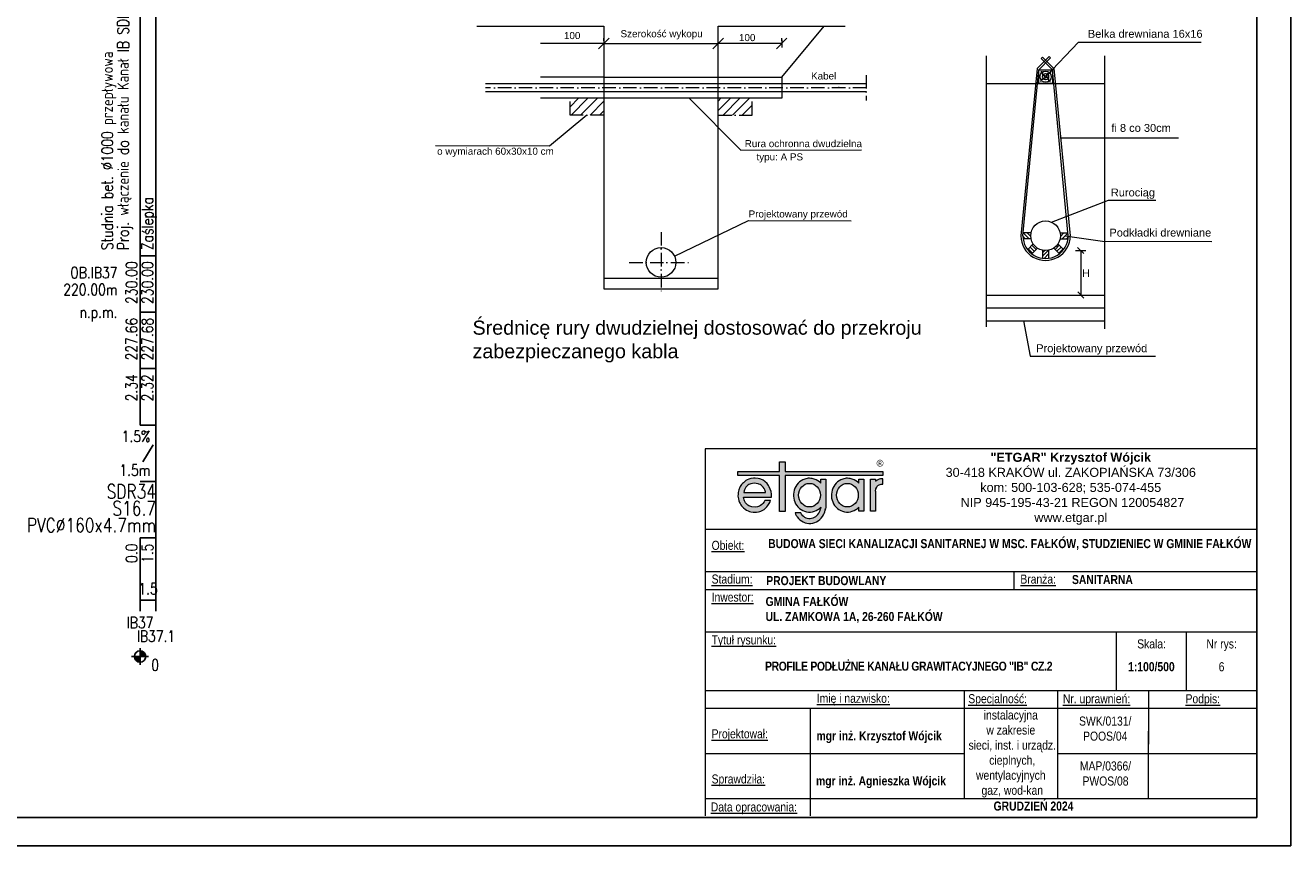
# Model space of a CAD drawing. Header units: metres. Extents: x -25 to 2175, y -3394 to -342.
# Tile 15 of 52: x 1051 to 1275, y -2877 to -2732. Entities that reach past the tile are written whole.
import ezdxf
from ezdxf.enums import TextEntityAlignment as Align

# ---------------------------------------------------------------- set-up
doc = ezdxf.new("R2010")
doc.units = ezdxf.units.M
doc.header["$LTSCALE"] = 0.2
doc.linetypes.add('ACAD_ISO10W100', pattern=[18, 12, -3, 0, -3])
doc.layers.get('0').update_dxf_attribs({"color": 8, "linetype": 'CONTINUOUS'})
doc.layers.add('_00_Formatka', color=7, linetype='CONTINUOUS', lineweight=20)
for name, color, linetype in [('linia pomocnicze', 255, 'CONTINUOUS'), ('Linie_tabeli', 7, 'CONTINUOUS'), ('oś', 7, 'CONTINUOUS'), ('Pompownia_P8_Liczby', 7, 'CONTINUOUS'), ('Pompownia_P8_Linie_tabeli', 7, 'CONTINUOUS'), ('Pompownia_P8_Opis_PZ', 7, 'CONTINUOUS'), ('Pompownia_P8_Opis_wl', 7, 'CONTINUOUS'), ('warstwa_nr_0', 8, 'CONTINUOUS')]:
    doc.layers.add(name, color=color, linetype=linetype)
doc.styles.add('Arial', font='arial.ttf')
doc.styles.add('Arial Narrow', font='ARIALN.TTF', dxfattribs={"height": 3.5})
doc.styles.add('OPISOWY', font='txt.shx')
doc.styles.get("Standard").update_dxf_attribs({"font": 'simplex.shx'})
doc.styles.add('TABELA', font='romans.shx', dxfattribs={"height": 2})
pattern_1 = [(45, (1011.8106, -2895.2487), (-0.841899, 0.841899), [])]

# ---------------------------------------------------------------- blocks, each defined once
blk = doc.blocks.new('_Oblique')
at = {"color": 0, "lineweight": -2}
blk.add_line((-0.5, -0.5), (0.5, 0.5), dxfattribs=at)
blk = doc.blocks.new('A$C24AC0CAE')
for color, points in [(3, [(25.67, 9.23), (8.35, 9.23), (8.35, 10.93), (7.36, 10.93), (7.36, 9.23), (0, 9.23), (0, 8.48), (7.36, 8.48), (7.36, 2.1), (8.35, 2.1), (8.35, 8.48), (25.67, 8.48)]), (256, [(25.37, 6.95), (25.67, 6.95), (25.67, 7.92), (25.25, 7.92), (25.03, 7.84), (24.89, 7.78), (24.78, 7.71), (24.68, 7.65), (24.6, 7.6), (24.52, 7.53), (24.45, 7.47), (24.39, 7.47), (24.39, 7.84), (23.5, 7.84), (23.5, 2.15), (24.39, 2.15), (24.39, 5.74), (24.47, 6.12), (24.61, 6.45), (24.73, 6.64), (24.82, 6.71), (24.92, 6.78), (25.06, 6.84), (25.24, 6.91)])]:
    blk.add_hatch(color=color).paths.add_polyline_path(points)
h = blk.add_hatch(color=256)
h.paths.add_polyline_path([(4.95, 2.74), (5.13, 2.92), (5.32, 3.17), (5.56, 3.54), (5.71, 3.84), (5.78, 4.06), (4.79, 4.06), (4.63, 3.8), (4.45, 3.55), (4.26, 3.37), (4.01, 3.17), (3.83, 3.06), (3.45, 2.93), (3.05, 2.88), (2.5, 2.93), (2.27, 3), (1.96, 3.12), (1.78, 3.24), (1.52, 3.48), (1.34, 3.68), (1.22, 3.87), (1.17, 3.99), (1.1, 4.18), (1.04, 4.43), (1.01, 4.65), (5.96, 4.65), (5.95, 5.18), (5.87, 5.64), (5.75, 6.08), (5.57, 6.46), (5.4, 6.75), (5.17, 7.07), (4.8, 7.43), (4.48, 7.64), (4.09, 7.83), (3.87, 7.9), (3.58, 7.97), (3.09, 8), (2.75, 8), (2.3, 7.95), (1.94, 7.84), (1.64, 7.71), (1.4, 7.59), (1.22, 7.46), (1.09, 7.34), (0.97, 7.21), (0.84, 7.09), (0.73, 6.97), (0.66, 6.89), (0.53, 6.72), (0.41, 6.54), (0.34, 6.41), (0.27, 6.25), (0.22, 6.15), (0.17, 5.98), (0.09, 5.7), (0.06, 5.51), (0.03, 5.2), (0.02, 4.85), (0.09, 4.36), (0.18, 3.99), (0.28, 3.73), (0.4, 3.52), (0.53, 3.3), (0.66, 3.14), (0.78, 2.99), (0.97, 2.79), (1.28, 2.53), (1.53, 2.36), (1.81, 2.23), (2.07, 2.12), (2.31, 2.05), (2.69, 1.99), (3, 1.99), (3.3, 1.99), (3.67, 2.05), (3.89, 2.11), (4.05, 2.18), (4.32, 2.3), (4.63, 2.49)])
h.paths.add_polyline_path([(1.06, 5.48), (1.1, 5.75), (1.16, 5.93), (1.28, 6.22), (1.41, 6.4), (1.53, 6.53), (1.65, 6.65), (1.78, 6.77), (1.96, 6.9), (2.3, 7.02), (2.58, 7.09), (2.92, 7.14), (3.24, 7.09), (3.57, 7.03), (3.74, 6.96), (3.93, 6.89), (4.13, 6.76), (4.25, 6.65), (4.38, 6.54), (4.51, 6.4), (4.63, 6.19), (4.75, 5.95), (4.81, 5.78), (4.87, 5.63), (4.88, 5.48)], flags=16)
h = blk.add_hatch(color=256)
edge = h.paths.add_edge_path()
edge.add_line((15.56, 7.84), (14.67, 7.84))
edge.add_line((14.67, 7.84), (14.67, 7.15))
edge.add_spline(control_points=[(14.67, 7.15), (14.6, 7.22), (14.52, 7.29), (14.08, 7.66), (13.64, 7.87), (13.02, 7.99), (12.85, 8), (12.69, 8), (12.4, 8), (12.12, 7.96), (11.41, 7.73), (11, 7.46), (10.35, 6.78), (10.11, 6.36), (9.84, 5.45), (9.81, 4.96), (9.97, 4.03), (10.15, 3.58), (10.7, 2.81), (11.07, 2.5), (11.91, 2.08), (12.39, 1.99), (13.33, 2.05), (13.79, 2.2), (14.36, 2.58), (14.52, 2.71), (14.67, 2.87)], knot_values=[5.520049, 5.520049, 5.520049, 5.520049, 5.626987, 5.626987, 6.112202, 6.112202, 6.283185, 6.283185, 6.283185, 6.572803, 6.572803, 7.058019, 7.058019, 7.543234, 7.543234, 8.028449, 8.028449, 8.513665, 8.513665, 8.99888, 8.99888, 9.484095, 9.484095, 9.969311, 9.969311, 10.188021, 10.188021, 10.188021, 10.188021], degree=3, periodic=0)
edge.add_line((14.68, 2.87), (14.63, 2.59))
edge.add_ellipse((12.73, 2.97), major_axis=(0, 2.09), ratio=0.923674, start_angle=136.5689, end_angle=259.5379, ccw=False)
edge.add_line((11.41, 1.46), (11.27, 1.63))
edge.add_line((11.27, 1.63), (11.2, 1.79))
edge.add_line((11.2, 1.79), (11.17, 1.87))
edge.add_line((11.17, 1.87), (10.15, 1.87))
edge.add_line((10.15, 1.87), (10.2, 1.67))
edge.add_spline(control_points=[(10.2, 1.67), (10.29, 1.49), (10.39, 1.32), (10.78, 0.78), (11.15, 0.47), (11.99, 0.06), (12.47, -0.03), (13.4, 0.04), (13.86, 0.2), (14.64, 0.73), (14.96, 1.09), (15.32, 1.77), (15.42, 2.05), (15.48, 2.35)], knot_values=[2.033718, 2.033718, 2.033718, 2.033718, 2.238106, 2.238106, 2.725025, 2.725025, 3.211944, 3.211944, 3.698864, 3.698864, 4.185783, 4.185783, 4.49503, 4.49503, 4.49503, 4.49503], degree=3, periodic=0)
edge.add_line((15.48, 2.35), (15.56, 2.85))
edge.add_line((15.56, 2.85), (15.56, 7.84))
edge = h.paths.add_edge_path(flags=16)
edge.add_ellipse((12.69, 5.01), major_axis=(0, 2.09), ratio=0.923674, start_angle=0, end_angle=360)
h = blk.add_hatch(color=256)
edge = h.paths.add_edge_path()
edge.add_line((22.3, 7.84), (21.41, 7.84))
edge.add_line((21.41, 7.84), (21.41, 7.13))
edge.add_spline(control_points=[(21.41, 7.13), (21.33, 7.21), (21.25, 7.29), (20.81, 7.66), (20.37, 7.87), (19.74, 7.99), (19.58, 8), (19.41, 8)], knot_values=[5.512455, 5.512455, 5.512455, 5.512455, 5.626987, 5.626987, 6.112202, 6.112202, 6.283185, 6.283185, 6.283185, 6.283185], degree=3, periodic=0)
edge.add_spline(control_points=[(19.41, 8), (19.13, 8), (18.85, 7.96), (18.13, 7.73), (17.72, 7.46), (17.08, 6.78), (16.84, 6.36), (16.57, 5.45), (16.54, 4.96), (16.69, 4.03), (16.87, 3.58), (17.42, 2.81), (17.79, 2.5), (18.64, 2.08), (19.11, 1.99), (20.05, 2.05), (20.51, 2.2), (21.09, 2.58), (21.26, 2.72), (21.41, 2.88)], knot_values=[6.283185, 6.283185, 6.283185, 6.283185, 6.572803, 6.572803, 7.058019, 7.058019, 7.543234, 7.543234, 8.028449, 8.028449, 8.513665, 8.513665, 8.99888, 8.99888, 9.484095, 9.484095, 9.969311, 9.969311, 10.195609, 10.195609, 10.195609, 10.195609], degree=3, periodic=0)
edge.add_line((21.41, 2.88), (21.41, 2.15))
edge.add_line((21.41, 2.15), (22.3, 2.15))
edge.add_line((22.3, 2.15), (22.3, 7.84))
edge = h.paths.add_edge_path(flags=16)
edge.add_ellipse((19.41, 5.01), major_axis=(0, 2.09), ratio=0.923674, start_angle=0, end_angle=360)
at = {"color": 3}
for points in [[(7.36, 8.48), (0, 8.48), (0, 9.23), (7.36, 9.23)], [(7.36, 9.23), (7.36, 10.93), (8.35, 10.93), (8.35, 9.23)], [(8.35, 9.23), (25.67, 9.23), (25.67, 8.48), (8.35, 8.48)], [(8.35, 8.48), (8.35, 2.1), (7.36, 2.1), (7.36, 8.48)]]:
    blk.add_lwpolyline(points, dxfattribs=at)
for points in [[(1.01, 4.65), (5.96, 4.65), (5.95, 5.18), (5.87, 5.64), (5.75, 6.08), (5.57, 6.46), (5.4, 6.75), (5.17, 7.07), (4.8, 7.43), (4.48, 7.64), (4.09, 7.83), (3.87, 7.9), (3.58, 7.97), (3.09, 8), (2.75, 8), (2.3, 7.95), (1.94, 7.84), (1.64, 7.71), (1.4, 7.59), (1.22, 7.46), (1.09, 7.34), (0.97, 7.21), (0.84, 7.09), (0.73, 6.97), (0.66, 6.89), (0.53, 6.72), (0.41, 6.54), (0.34, 6.41), (0.27, 6.25), (0.22, 6.15), (0.17, 5.98), (0.09, 5.7), (0.06, 5.51), (0.03, 5.2), (0.02, 4.85), (0.09, 4.36), (0.18, 3.99), (0.28, 3.73), (0.4, 3.52), (0.53, 3.3), (0.66, 3.14), (0.78, 2.99), (0.97, 2.79), (1.28, 2.53), (1.53, 2.36), (1.81, 2.23), (2.07, 2.12), (2.31, 2.05), (2.69, 1.99), (3, 1.99), (3.3, 1.99), (3.67, 2.05), (3.89, 2.11), (4.05, 2.18), (4.32, 2.3), (4.63, 2.49), (4.95, 2.74), (5.13, 2.92), (5.32, 3.17), (5.56, 3.54), (5.71, 3.84), (5.78, 4.06), (4.79, 4.06), (4.63, 3.8), (4.45, 3.55), (4.26, 3.37), (4.01, 3.17), (3.83, 3.06), (3.45, 2.93), (3.05, 2.88), (2.5, 2.93), (2.27, 3), (1.96, 3.12), (1.78, 3.24), (1.52, 3.48), (1.34, 3.68), (1.22, 3.87), (1.17, 3.99), (1.1, 4.18), (1.04, 4.43)], [(1.06, 5.48), (4.88, 5.48), (4.87, 5.63), (4.81, 5.78), (4.75, 5.95), (4.63, 6.19), (4.51, 6.4), (4.38, 6.54), (4.25, 6.65), (4.13, 6.76), (3.93, 6.89), (3.74, 6.96), (3.57, 7.03), (3.24, 7.09), (2.92, 7.14), (2.58, 7.09), (2.3, 7.02), (1.96, 6.9), (1.78, 6.77), (1.65, 6.65), (1.53, 6.53), (1.41, 6.4), (1.28, 6.22), (1.16, 5.93), (1.1, 5.75)]]:
    blk.add_lwpolyline(points, close=True)
for points in [[(14.67, 7.15), (14.67, 7.84), (15.56, 7.84), (15.56, 2.85)], [(21.41, 7.13), (21.41, 7.84), (22.3, 7.84), (22.3, 2.15), (21.41, 2.15), (21.41, 2.88)], [(24.39, 5.74), (24.39, 2.15), (23.5, 2.15), (23.5, 7.84), (24.39, 7.84), (24.39, 7.47)], [(24.39, 5.74), (24.47, 6.12), (24.61, 6.45), (24.73, 6.64), (24.82, 6.71), (24.92, 6.78), (25.06, 6.84), (25.24, 6.91), (25.37, 6.95), (25.67, 6.95), (25.67, 7.92), (25.25, 7.92), (25.03, 7.84), (24.89, 7.78), (24.78, 7.71), (24.68, 7.65), (24.6, 7.6), (24.52, 7.53), (24.45, 7.47), (24.39, 7.47)], [(14.67, 2.85), (14.63, 2.59)], [(14.67, 2.85), (14.67, 2.87)], [(15.56, 2.85), (15.48, 2.35)], [(11.41, 1.46), (11.27, 1.63), (11.2, 1.79), (11.17, 1.87), (10.15, 1.87), (10.2, 1.67)]]:
    blk.add_lwpolyline(points)
for centre in [(12.69, 5.01), (19.41, 5.01)]:
    blk.add_ellipse(centre, major_axis=(0, 2.09), ratio=0.923674)
blk.add_ellipse((12.73, 2.97), major_axis=(0, 2.09), ratio=0.923674, start_param=2.383576, end_param=4.529791)
for points, knots in [([(14.67, 7.15), (14.6, 7.22), (14.52, 7.29), (14.08, 7.66), (13.64, 7.87), (13.02, 7.99), (12.85, 8), (12.69, 8), (12.4, 8), (12.12, 7.96), (11.41, 7.73), (11, 7.46), (10.35, 6.78), (10.11, 6.36), (9.84, 5.45), (9.81, 4.96), (9.97, 4.03), (10.15, 3.58), (10.7, 2.81), (11.07, 2.5), (11.91, 2.08), (12.39, 1.99), (13.33, 2.05), (13.79, 2.2), (14.36, 2.58), (14.52, 2.71), (14.67, 2.87)], [5.520049, 5.520049, 5.520049, 5.520049, 5.626987, 5.626987, 6.112202, 6.112202, 6.283185, 6.283185, 6.283185, 6.572803, 6.572803, 7.058019, 7.058019, 7.543234, 7.543234, 8.028449, 8.028449, 8.513665, 8.513665, 8.99888, 8.99888, 9.484095, 9.484095, 9.969311, 9.969311, 10.188021, 10.188021, 10.188021, 10.188021]), ([(21.41, 7.13), (21.33, 7.21), (21.25, 7.29), (20.81, 7.66), (20.37, 7.87), (19.74, 7.99), (19.58, 8), (19.41, 8), (19.13, 8), (18.85, 7.96), (18.13, 7.73), (17.72, 7.46), (17.08, 6.78), (16.84, 6.36), (16.57, 5.45), (16.54, 4.96), (16.69, 4.03), (16.87, 3.58), (17.42, 2.81), (17.79, 2.5), (18.64, 2.08), (19.11, 1.99), (20.05, 2.05), (20.51, 2.2), (21.09, 2.58), (21.26, 2.72), (21.41, 2.88)], [5.512455, 5.512455, 5.512455, 5.512455, 5.626987, 5.626987, 6.112202, 6.112202, 6.283185, 6.283185, 6.283185, 6.572803, 6.572803, 7.058019, 7.058019, 7.543234, 7.543234, 8.028449, 8.028449, 8.513665, 8.513665, 8.99888, 8.99888, 9.484095, 9.484095, 9.969311, 9.969311, 10.195609, 10.195609, 10.195609, 10.195609]), ([(10.2, 1.67), (10.29, 1.49), (10.39, 1.32), (10.78, 0.78), (11.15, 0.47), (11.99, 0.06), (12.47, -0.03), (13.4, 0.04), (13.86, 0.2), (14.64, 0.73), (14.96, 1.09), (15.36, 1.85), (15.48, 2.23), (15.53, 2.63)], [2.033718, 2.033718, 2.033718, 2.033718, 2.238106, 2.238106, 2.725025, 2.725025, 3.211944, 3.211944, 3.698864, 3.698864, 4.185783, 4.185783, 4.593309, 4.593309, 4.593309, 4.593309])]:
    blk.add_open_spline(points, degree=3, knots=knots)

msp = doc.modelspace()

# ---------------------------------------------------------------- hatches: boundary and pattern name
at = {"layer": 'oś', "linetype": 'ACAD_ISO10W100', "lineweight": 18}
h = msp.add_hatch(dxfattribs=at)
h.set_pattern_fill('ANSI31', color=256, scale=0.375, style=0)
h.set_pattern_definition(pattern_1)
h.paths.add_polyline_path([(1153.6, -2747.5), (1153.6, -2744.5), (1147.6, -2744.5), (1147.6, -2747.5)])
h = msp.add_hatch(dxfattribs=at)
h.set_pattern_fill('ANSI31', color=256, scale=0.375, style=0)
h.set_pattern_definition(pattern_1)
h.paths.add_polyline_path([(1179.85, -2744.5), (1173.85, -2744.5), (1173.85, -2747.5), (1179.85, -2747.5)])

# ---------------------------------------------------------------- linework, layer by layer
at = {"lineweight": 18}
for p, q in [((1173.85, -2731.75), (1196.35, -2731.75)), ((1185.1, -2740.75), (1192.6, -2731.75)), ((1153.6, -2734.81), (1142.35, -2734.81)), ((1153.6, -2734.34), (1153.6, -2733.87)), ((1153.6, -2734.81), (1173.85, -2734.81)), ((1173.85, -2734.34), (1173.85, -2733.87)), ((1173.85, -2734.34), (1173.85, -2733.87)), ((1185.1, -2734.81), (1173.85, -2734.81)), ((1185.1, -2734.34), (1185.1, -2733.87)), ((1185.1, -2734.12), (1185.1, -2735.5)), ((1221.36, -2736.98), (1221.36, -2785)), ((1242.36, -2785.36), (1242.36, -2736.98)), ((1132.6, -2741.88), (1200.1, -2741.88)), ((1153.6, -2740.75), (1142.35, -2740.75)), ((1153.6, -2740.75), (1173.85, -2740.75)), ((1173.85, -2740.75), (1185.1, -2740.75)), ((1185.1, -2740.75), (1185.1, -2744.5)), ((1221.36, -2741.91), (1242.36, -2741.91)), ((1200.1, -2743.38), (1132.6, -2743.38)), ((1185.1, -2744.5), (1142.35, -2744.5)), ((1229.32, -2768.34), (1227.89, -2768.33)), ((1227.89, -2768.33), (1228.95, -2769.39)), ((1228.6, -2768.34), (1229.24, -2768.97)), ((1234.41, -2768.34), (1235.84, -2768.33)), ((1235.12, -2768.34), (1234.49, -2768.97)), ((1235.84, -2768.33), (1234.78, -2769.39)), ((1227.87, -2769.07), (1228.18, -2769.38)), ((1229.32, -2769.39), (1227.89, -2769.38)), ((1229.69, -2770.29), (1228.69, -2771.3)), ((1228.78, -2771.2), (1229.52, -2771.94)), ((1229.12, -2770.87), (1229.86, -2771.61)), ((1230.43, -2771.03), (1229.42, -2772.05)), ((1229.44, -2770.54), (1230.18, -2771.28)), ((1233.3, -2771.03), (1234.31, -2772.05)), ((1234.29, -2770.54), (1233.55, -2771.28)), ((1234.61, -2770.87), (1233.87, -2771.61)), ((1234.04, -2770.29), (1235.04, -2771.3)), ((1234.95, -2771.2), (1234.21, -2771.94)), ((1234.41, -2769.39), (1235.84, -2769.38)), ((1235.86, -2769.07), (1235.55, -2769.38)), ((1237.53, -2770.95), (1238.62, -2772.03)), ((1232.39, -2771.43), (1231.33, -2772.49)), ((1231.34, -2771.4), (1231.34, -2772.83)), ((1231.34, -2771.4), (1231.34, -2772.83)), ((1231.74, -2771.48), (1231.34, -2771.88)), ((1232.39, -2772.08), (1231.6, -2772.87)), ((1232.39, -2771.4), (1232.39, -2772.83)), ((1232.39, -2771.4), (1232.39, -2772.83)), ((1237.16, -2771.48), (1239, -2771.48)), ((1238.08, -2771.48), (1238.08, -2779.36)), ((1153.6, -2776.38), (1173.85, -2776.38)), ((1221.36, -2779.36), (1242.36, -2779.36)), ((1237.55, -2778.82), (1238.63, -2779.91)), ((1221.36, -2781.63), (1242.36, -2781.63)), ((1221.36, -2783.91), (1242.36, -2783.91))]:
    msp.add_line(p, q, dxfattribs=at)
at = {"linetype": 'ACAD_ISO10W100', "lineweight": 18}
for p, q in [((1147.6, -2747.5), (1147.6, -2744.5)), ((1179.85, -2747.5), (1179.85, -2744.5)), ((1153.6, -2747.5), (1147.6, -2747.5)), ((1173.85, -2747.5), (1179.85, -2747.5))]:
    msp.add_line(p, q, dxfattribs=at)
at = {"lineweight": 18}
for points in [[(1131.1, -2731.75), (1153.6, -2731.75), (1153.6, -2778.25), (1173.85, -2778.25), (1173.85, -2731.75)], [(1231.86, -2740.68), (1237.7, -2734.56), (1259.42, -2734.57)], [(1227.84, -2768.86), (1230.64, -2739.46), (1232.73, -2737.36), (1232.48, -2737.12), (1230.39, -2739.21), (1227.49, -2768.86)], [(1235.89, -2768.86), (1233.09, -2739.46), (1231.07, -2737.44), (1231.32, -2737.19), (1233.34, -2739.21), (1236.24, -2768.86)], [(1233.09, -2741.91), (1230.64, -2741.91), (1230.64, -2739.46), (1233.09, -2739.46), (1233.09, -2741.91)], [(1168.72, -2744.5), (1177.89, -2753.67), (1199.25, -2753.64)], [(1150.6, -2747.5), (1150.6, -2747.5), (1143.94, -2752.96), (1123.74, -2752.93)], [(1234.54, -2751.52), (1255.4, -2751.52)], [(1232.93, -2766.46), (1243.03, -2762.58), (1251.37, -2762.58)], [(1166.1, -2772.45), (1179.21, -2766.18), (1197.41, -2766.21)], [(1235.31, -2768.86), (1241.93, -2769.8), (1261.34, -2769.85)], [(1227.96, -2783.91), (1229.14, -2790.21), (1251.35, -2790.21)]]:
    msp.add_lwpolyline(points, dxfattribs=at)
for centre, radius in [((1231.86, -2740.68), 0.997), ((1231.86, -2740.68), 0.541), ((1231.86, -2740.68), 0.207), ((1231.86, -2768.86), 2.62), ((1163.73, -2773.58), 2.62)]:
    msp.add_circle(centre, radius, dxfattribs=at)
for major_axis in [(-4.38, 0), (-4.02, 0)]:
    msp.add_ellipse((1231.86, -2768.86), major_axis=major_axis, ratio=1, start_param=0, end_param=3.141593, dxfattribs=at)
for points in [[(1231.7, -2740.55), (1231.48, -2740.48), (1231.37, -2740.19), (1231.37, -2739.9), (1231, -2739.79)], [(1232.77, -2739.82), (1232.7, -2740.05), (1232.4, -2740.15), (1232.11, -2740.15), (1232, -2740.53)], [(1231.73, -2740.83), (1231.66, -2741.06), (1231.37, -2741.16), (1231.08, -2741.16), (1230.97, -2741.54)], [(1232.74, -2741.56), (1232.51, -2741.49), (1232.4, -2741.2), (1232.4, -2740.91), (1232.03, -2740.8)]]:
    msp.add_spline(points, degree=3, dxfattribs=at)
at = {"layer": '_00_Formatka', "color": 0}
for p, q in [((1269.29, -2806.63), (1171.52, -2806.63)), ((1171.52, -2806.63), (1171.52, -2871.63)), ((1171.52, -2820.84), (1269.29, -2820.84)), ((1171.52, -2820.84), (1171.52, -2828.35)), ((1171.52, -2828.35), (1171.52, -2834.72)), ((1171.52, -2828.35), (1269.29, -2828.35)), ((1226.22, -2828.42), (1226.22, -2831.53)), ((1171.52, -2831.53), (1171.52, -2839.04)), ((1171.52, -2831.53), (1269.29, -2831.53)), ((1171.52, -2839.04), (1269.29, -2839.04)), ((1244.43, -2849.4), (1244.43, -2839.04)), ((1256.79, -2839.04), (1256.79, -2849.4)), ((1171.52, -2849.4), (1269.29, -2849.4)), ((1217.41, -2849.4), (1217.41, -2852.58)), ((1226.22, -2849.4), (1248.52, -2849.4)), ((1230.93, -2849.4), (1269.29, -2849.4)), ((1233.99, -2849.4), (1233.99, -2852.58)), ((1250.11, -2849.4), (1250.04, -2868.58)), ((1171.52, -2852.58), (1233.99, -2852.58)), ((1171.52, -2852.58), (1269.29, -2852.58)), ((1190.16, -2852.58), (1190.16, -2871.63)), ((1217.41, -2852.58), (1217.41, -2868.58)), ((1233.99, -2852.58), (1269.29, -2852.58)), ((1233.99, -2852.58), (1233.99, -2868.58)), ((1250.04, -2856.65), (1250.04, -2868.58)), ((1171.52, -2860.58), (1217.41, -2860.58)), ((1171.52, -2868.58), (1269.29, -2868.58))]:
    msp.add_line(p, q, dxfattribs=at)
at = {"layer": '_00_Formatka', "color": 0, "ltscale": 3000}
for points in [[(1233.99, -2860.58), (1269.29, -2860.58)], [(1233.99, -2863.08), (1233.99, -2863.08)], [(1217.41, -2866.8), (1217.41, -2866.8)], [(1250.04, -2868.58), (1250.04, -2868.58)]]:
    msp.add_lwpolyline(points, dxfattribs=at)
at = {"layer": 'linia pomocnicze', "lineweight": 18}
msp.add_point((1195.23, -2742.58), dxfattribs=at)
at = {"layer": 'Linie_tabeli'}
msp.add_lwpolyline([(0.29, -2871.92), (1269.29, -2871.92), (1269.29, -2585.92), (0.29, -2585.92)], close=True, dxfattribs=at)
at = {"layer": 'oś', "linetype": 'ACAD_ISO10W100', "lineweight": 18}
for p, q in [((1200.1, -2740.38), (1200.1, -2744.88)), ((1200.1, -2742.63), (1132.6, -2742.63))]:
    msp.add_line(p, q, dxfattribs=at)
for points in [[(1163.73, -2768.2), (1163.73, -2779.27)], [(1158.08, -2773.58), (1169.04, -2773.58)]]:
    msp.add_lwpolyline(points, dxfattribs=at)
at = {"layer": 'Pompownia_P8_Liczby'}
for p, q in [((1070.53, -2843.87), (1072.29, -2842.94)), ((1070.56, -2843.93), (1072.26, -2842.87)), ((1070.6, -2843.99), (1072.22, -2842.82)), ((1070.65, -2844.05), (1072.18, -2842.76)), ((1070.69, -2844.1), (1072.13, -2842.71)), ((1070.74, -2844.15), (1072.08, -2842.66)), ((1070.8, -2844.19), (1072.03, -2842.62)), ((1070.85, -2844.23), (1071.97, -2842.58)), ((1070.91, -2844.27), (1071.91, -2842.54)), ((1070.97, -2844.3), (1071.85, -2842.51)), ((1071.04, -2844.33), (1071.79, -2842.48)), ((1071.1, -2844.36), (1071.72, -2842.45)), ((1071.17, -2844.37), (1071.65, -2842.43)), ((1071.24, -2844.39), (1071.59, -2842.42)), ((1071.31, -2844.4), (1071.52, -2842.41)), ((1071.38, -2844.4), (1071.45, -2842.41)), ((1071.41, -2841.9), (1071.41, -2844.9)), ((1069.91, -2843.4), (1072.91, -2843.4)), ((1070.41, -2843.47), (1072.41, -2843.33)), ((1070.42, -2843.54), (1072.4, -2843.27)), ((1070.43, -2843.61), (1072.39, -2843.2)), ((1070.45, -2843.68), (1072.37, -2843.13)), ((1070.47, -2843.75), (1072.35, -2843.06)), ((1070.5, -2843.81), (1072.32, -2843))]:
    msp.add_line(p, q, dxfattribs=at)
msp.add_circle((1071.41, -2843.4), 1, dxfattribs=at)
at = {"layer": 'Pompownia_P8_Linie_tabeli'}
for p, q in [((1071.41, -2772.4), (1074.23, -2772.4)), ((1071.41, -2772.4), (1071.41, -2802.4)), ((1071.41, -2772.4), (1071.41, -2802.4)), ((1074.23, -2772.4), (1074.23, -2802.4)), ((1074.23, -2772.4), (1074.23, -2833.4)), ((1071.41, -2782.4), (1074.23, -2782.4)), ((1071.41, -2792.4), (1074.23, -2792.4)), ((1071.41, -2802.4), (1074.23, -2802.4)), ((1071.91, -2808.9), (1073.73, -2805.9)), ((1071.41, -2812.4), (1074.23, -2812.4)), ((1074.23, -2812.4), (1074.23, -2822.4)), ((1071.41, -2822.4), (1074.23, -2822.4)), ((1071.41, -2822.4), (1071.41, -2835.4)), ((1071.41, -2822.4), (1071.41, -2833.4)), ((1074.23, -2822.4), (1074.23, -2835.4)), ((1071.41, -2833.4), (1074.23, -2833.4))]:
    msp.add_line(p, q, dxfattribs=at)
for points in [[(1074.23, -2772.4), (1074.23, -2672.4)], [(1071.41, -2772.4), (1071.41, -2696.88)]]:
    msp.add_lwpolyline(points, dxfattribs=at)
at = {"layer": 'warstwa_nr_0'}
msp.add_lwpolyline([(-24.71, -2876.92), (1275.29, -2876.92), (1275.29, -2579.92), (-24.71, -2579.92)], close=True, dxfattribs=at)

# ---------------------------------------------------------------- block references
at = {"lineweight": 18, "xscale": 1.875, "yscale": 1.875, "zscale": 1.875, "rotation": 180}
msp.add_blockref('_Oblique', (1153.6, -2734.81), dxfattribs=at)
at = {"lineweight": 18, "xscale": 1.875, "yscale": 1.875, "zscale": 1.875}
for p in [(1173.85, -2734.81), (1185.1, -2734.81)]:
    msp.add_blockref('_Oblique', p, dxfattribs=at)
at = {"layer": '_00_Formatka', "color": 0}
msp.add_blockref('A$C24AC0CAE', (1177.34, -2819.83), dxfattribs=at)

# ---------------------------------------------------------------- texts
at = {"lineweight": 18, "char_height": 1.25, "attachment_point": 5, "style": 'Arial'}
for insert in [(1147.98, -2733.4), (1178.99, -2733.76)]:
    msp.add_mtext('{\\fArial|b0|i0|c238|p34;100}', dxfattribs=dict(at, insert=insert))
at = {"lineweight": 18, "attachment_point": 1, "style": 'Arial'}
for s, insert, char_height, width in [('Szerokość wykopu', (1156.55, -2732.44), 1.25, 19.0544), ('Belka drewniana 16x16', (1239.35, -2732.38), 1.4, 27.044), ('{\\fArial|b0|i0|c238|p34;Kabel}', (1190.31, -2739.92), 1.25, 8.535), ('fi 8 co 30cm', (1243.52, -2749.05), 1.4, 28.6401), ('{\\fArial|b0|i0|c238|p34;o wymiarach 60x30x10 cm}', (1124.05, -2753.26), 1.25, 30.6312), ('{\\fArial|b0|i0|c238|p34;Rura ochronna dwudzielna}', (1178.55, -2751.91), 1.25, 24.8599), ('{\\fArial|b0|i0|c238|p34;typu: A PS}', (1180.64, -2754.26), 1.25, 17.0064), ('Rurociąg', (1243.42, -2760.49), 1.4, 17.2064), ('{\\fArial|b0|i0|c238|p34;Projektowany przew\\fArial|b0|i0|c0|p34;ó\\fArial|b0|i0|c238|p34;d}', (1179.24, -2764.37), 1.25, 20.8322), ('Podkładki drewniane', (1243.17, -2767.6), 1.4, 25.8115), ('{\\fArial|b0|i0|c238|p34;H}', (1238.32, -2774.79), 1.4, 1.6099), ('{\\fArial|b0|i0|c238|p34;Średnicę rury dwudzielnej dostosować do przekroju zabezpieczanego kabla}', (1130.32, -2783.89), 2.5, 80.2955), ('Projektowany przewód', (1230.2, -2788.09), 1.4, 42.9655)]:
    msp.add_mtext(s, dxfattribs=dict(at, insert=insert, char_height=char_height, width=width))
at = {"layer": '_00_Formatka', "color": 0, "lineweight": 18, "insert": (1236.32, -2807.31), "char_height": 1.6, "width": 66.3768, "attachment_point": 2, "style": 'OPISOWY'}
msp.add_mtext('{\\fArial|b1|i0|c238|p34;"ETGAR" Krzysztof Wójcik\\P\\fArial|b0|i0|c238|p34;30-418 KRAKÓW ul. ZAKOPIAŃSKA 73/306 \\Pkom: 500-103-628; 535-074-455 \\P NIP 945-195-43-21 REGON 120054827\\Pwww.etgar.pl}', dxfattribs=at)
at = {"layer": '_00_Formatka', "color": 0, "insert": (1201.91, -2808.56), "char_height": 1.2, "width": 13.1944, "attachment_point": 1}
msp.add_mtext('{\\fArial|b0|i0|c238|p0;®}', dxfattribs=at)
at = {"layer": '_00_Formatka', "color": 0, "char_height": 1.6, "style": 'Arial Narrow'}
for s, insert, width, attachment_point in [('{\\L\\C7;Obiekt:}', (1172.69, -2822.91), 10.032, 1), ('{\\L\\C7;Stadium:}', (1172.69, -2828.89), 10.032, 1), ('{\\fArial Narrow|b1|i0|c238|p34;\\C7;PROJEKT BUDOWLANY}', (1182.37, -2829.97), 43.3002, 4), ('{\\L\\C7;Branża:}', (1227.39, -2828.89), 10.032, 1), ('{\\fArial Narrow|b1|i0|c238|p34;\\C7;SANITARNA}', (1236.54, -2829.78), 31.5233, 4), ('{\\L\\C7;Inwestor:}', (1172.69, -2832.08), 10.032, 1), ('{\\fArial Narrow|b1|i0|c238|p34;GMINA FAŁKÓW\\PUL. ZAMKOWA 1A, 26-260 FAŁKÓW}', (1182.25, -2835.17), 107.3096, 4), ('{\\fArial Narrow|b0|i0|c238|p34;\\W7.19850; }{\\C7;Skala:}', (1244.43, -2840.37), 12.3584, 1), ('{\\T0.95;\\fArial Narrow|b1|i0|c238|p0;PROFILE PODŁUŻNE KANAŁU GRAWITACYJNEGO "IB" CZ.2}', (1182.16, -2845.13), 62.3387, 4), ('{\\fArial Narrow|b1|i0|c238|p34;1:100/500}', (1250.61, -2845.23), 14.2466, 5), ('{\\fArial Narrow|b0|i0|c238|p0;6}', (1263.04, -2845.23), 12.5029, 5), ('{\\fArial Narrow|b0|i0|c238|p34;instalacyjna \\Pw zakresie\\P sieci, inst. i urządz.\\P cieplnych, \\Pwentylacyjnych\\P gaz, wod-kan}', (1225.7, -2860.68), 16.0098, 5), ('{\\fArial Narrow|b1|i0|c238|p34;GRUDZIEŃ 2024}', (1229.72, -2869.91), 79.1336, 5)]:
    msp.add_mtext(s, dxfattribs=dict(at, insert=insert, width=width, attachment_point=attachment_point))
at = {"layer": '_00_Formatka', "ltscale": 0.35, "insert": (1182.71, -2822.6), "char_height": 1.6, "width": 81, "attachment_point": 1, "style": 'TABELA'}
msp.add_mtext('\\A1;{\\fArial Narrow|b1|i0|c238|p34;BUDOWA SIECI KANALIZACJI SANITARNEJ W MSC. FAŁKÓW, STUDZIENIEC W GMINIE FAŁKÓW}', dxfattribs=at)
at = {"layer": '_00_Formatka', "color": 0, "char_height": 1.6, "style": 'Arial Narrow'}
for s, insert, attachment_point in [('{\\L\\C7;Tytuł rysunku:}', (1172.69, -2839.66), 1), ('{\\L\\C7;Imię i nazwisko:}', (1191.32, -2850.01), 1), ('{\\L\\C7;Specjalność:}', (1218.17, -2850.08), 1), ('{\\L\\C7;Nr. uprawnień:}', (1234.93, -2850.08), 1), ('{\\L\\C7;Podpis:}', (1256.66, -2850.09), 1), ('SWK/0131/\\PPOOS/04', (1242.43, -2856.19), 5), ('{\\LProjektował:}', (1172.69, -2856.3), 1), ('{\\fArial Narrow|b1|i0|c238|p34;mgr inż. Krzysztof Wójcik}', (1191.27, -2856.65), 1), ('MAP/0366/\\PPWOS/08', (1242.48, -2864.14), 5), ('{\\LSprawdziła:}', (1172.69, -2864.3), 1), ('{\\fArial Narrow|b1|i0|c238|p34;mgr inż. Agnieszka Wójcik}', (1191.19, -2864.64), 1), ('{\\LData opracowania:}', (1172.54, -2869.26), 1)]:
    msp.add_mtext(s, dxfattribs=dict(at, insert=insert, attachment_point=attachment_point))
at = {"layer": '_00_Formatka', "color": 0, "insert": (1256.79, -2840.37), "char_height": 1.6, "width": 12.5029, "attachment_point": 1, "line_spacing_factor": 2, "style": 'Arial Narrow'}
msp.add_mtext('{\\fArial Narrow|b0|i0|c238|p34;\\W6.99232; }{\\C7;Nr rys:}', dxfattribs=at)
at = {"layer": 'Pompownia_P8_Liczby', "width": 0.8}
for s, p in [('230.00', (1070.91, -2773.4)), ('230.00', (1073.73, -2773.4)), ('227.66', (1070.91, -2783.4)), ('227.68', (1073.73, -2783.4)), ('2.34', (1070.91, -2793.4)), ('2.32', (1073.73, -2793.4)), ('0.0', (1070.91, -2823.4)), ('1.5', (1073.73, -2823.4))]:
    msp.add_text(s, height=2, rotation=90, dxfattribs=at).set_placement(p, align=Align.RIGHT)
for s, height, p in [('1.5%', 2, (1073.23, -2805.4)), ('1.5m', 2, (1073.23, -2811.4)), ('SDR34', 2.5, (1074.23, -2815.4)), ('S16.7', 2.5, (1074.23, -2818.4)), ('PVC%%c160x4.7mm', 2.5, (1074.23, -2821.4))]:
    msp.add_text(s, height=height, dxfattribs=at).set_placement(p, align=Align.RIGHT)
for s, p in [('1.5', (1072.82, -2832.4)), ('IB37', (1071.41, -2838.4)), ('IB37.1', (1074.23, -2840.8))]:
    msp.add_text(s, height=2, dxfattribs=at).set_placement(p, align=Align.CENTER)
msp.add_text('0', height=2, dxfattribs=at).set_placement((1073.41, -2845.9))
at = {"layer": 'Pompownia_P8_Linie_tabeli', "width": 0.8}
for s, p in [('OB.IB37', (1067.41, -2776.4)), ('220.00m', (1067.41, -2779.4)), ('n.p.m.', (1067.41, -2783.4))]:
    msp.add_text(s, height=2, dxfattribs=at).set_placement(p, align=Align.RIGHT)
at = {"layer": 'Pompownia_P8_Opis_PZ', "width": 0.8}
for s, p in [('Studnia bet. %%c1000 przepływowa', (1066.61, -2771.4)), ('Zaślepka', (1073.73, -2771.4))]:
    msp.add_text(s, height=2, rotation=90, dxfattribs=at).set_placement(p)
at = {"layer": 'Pompownia_P8_Opis_wl', "width": 0.8}
msp.add_text('Proj. włączenie do kanału Kanał IB SDR34 S16.7 PVC%%c200x5.9mm, Rz.d.=227.66', height=2, rotation=90, dxfattribs=at).set_placement((1069.41, -2771.4))

doc.saveas('drawing.dxf')
